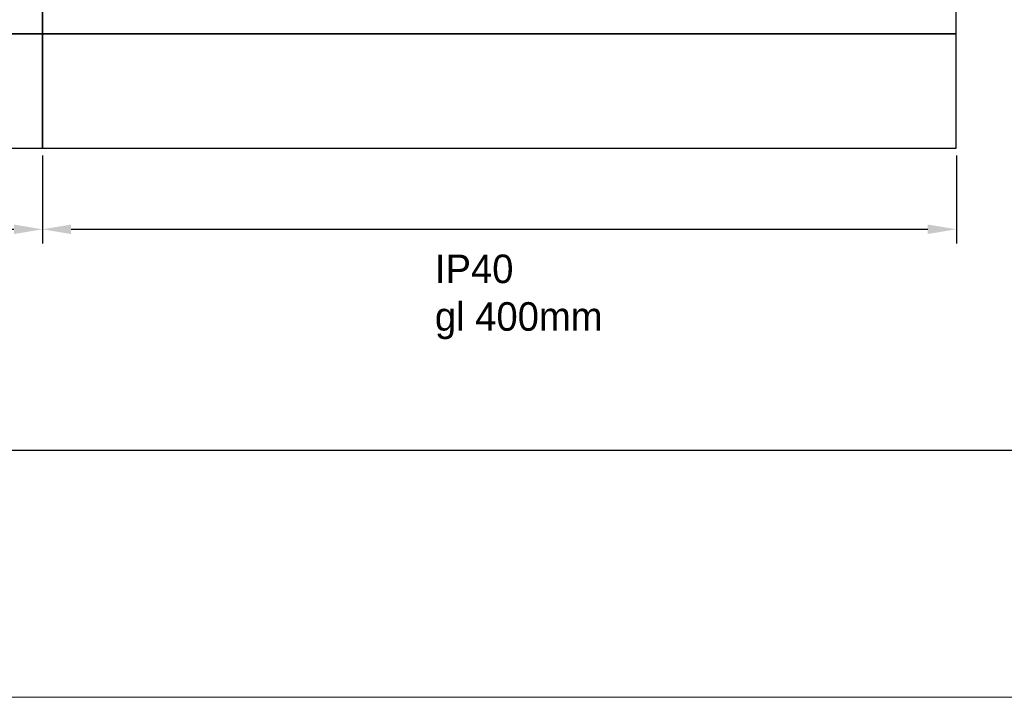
# Model space of a CAD drawing. Header units: centimetres. Extents: x -4250 to -484, y 169 to 6592.
# Tile 57 of 178: x -865 to -779, y 2423 to 2482. Entities that reach past the tile are written whole.
import ezdxf

# ---------------------------------------------------------------- set-up
doc = ezdxf.new("R2010")
doc.units = ezdxf.units.CM
doc.layers.add('1', color=7, linetype='Continuous')
doc.layers.add('RAMKA1', color=100, linetype='Continuous')
doc.layers.add('Ramka zew.', color=9, linetype='Continuous', lineweight=20, plot=False)
doc.dimstyles.new('ISO-25', dxfattribs={"dimtxt": 2.5, "dimasz": 2.5, "dimexe": 1.25, "dimexo": 0.625, "dimtad": 1, "dimdsep": 46, "dimtxsty": 'Standard', "dimcen": 2.5, "dimadec": 0, "dimazin": 0, "dimtfac": 1, "dimtmove": 0, "dimatfit": 3, "dimfxl": 0, "dimarcsym": 0})

# ---------------------------------------------------------------- blocks, each defined once
blk = doc.blocks.new('114627_1145433629')
blk.add_lwpolyline([(0, 0), (0, -10), (80, -10), (80, 0)], close=True)
at = {"flags": 1}
for tag, p in [('BD', (84.047, 0.272)), ('NK', (84.047, -1.72)), ('TYP', (84.047, -3.32)), ('PO', (84.047, -4.858))]:
    blk.add_attdef(tag, p, '', height=1, dxfattribs=at)
blk = doc.blocks.new('*D75')
at = {"layer": '1', "color": 0, "lineweight": -2, "transparency": 16777216}
for p, q in [((-943.466, 2470.052), (-943.466, 2462.333)), ((-863.466, 2470.052), (-863.466, 2462.333)), ((-940.966, 2463.583), (-865.966, 2463.583))]:
    blk.add_line(p, q, dxfattribs=at)
at = {"layer": '1', "color": 0, "transparency": 16777216}
for points in [[(-940.966, 2464), (-940.966, 2463.167), (-943.466, 2463.583)], [(-865.966, 2463.167), (-865.966, 2464), (-863.466, 2463.583)]]:
    blk.add_solid(points, dxfattribs=at)
at = {"layer": 'Defpoints', "color": 0, "transparency": 16777216}
for p in [(-943.466, 2470.677), (-863.466, 2470.677), (-863.466, 2463.583)]:
    blk.add_point(p, dxfattribs=at)
blk = doc.blocks.new('*D79')
at = {"layer": '1', "color": 0, "lineweight": -2, "transparency": 16777216}
for p, q in [((-863.466, 2470.052), (-863.466, 2462.333)), ((-783.466, 2470.052), (-783.466, 2462.333)), ((-860.966, 2463.583), (-785.966, 2463.583))]:
    blk.add_line(p, q, dxfattribs=at)
at = {"layer": '1', "color": 0, "transparency": 16777216}
for points in [[(-860.966, 2464), (-860.966, 2463.167), (-863.466, 2463.583)], [(-785.966, 2463.167), (-785.966, 2464), (-783.466, 2463.583)]]:
    blk.add_solid(points, dxfattribs=at)
at = {"layer": 'Defpoints', "color": 0, "transparency": 16777216}
for p in [(-863.466, 2470.677), (-783.466, 2470.677), (-783.466, 2463.583)]:
    blk.add_point(p, dxfattribs=at)
blk = doc.blocks.new('A$C6101')
at = {"layer": 'RAMKA1'}
blk.add_line((390.326, 0.378), (0.32, 0.378), dxfattribs=at)

msp = doc.modelspace()

# ---------------------------------------------------------------- linework, layer by layer
at = {"color": 3}
for points in [[(-943.4664, 2680.6773), (-943.4664, 2480.6773), (-863.4664, 2480.6773), (-863.4664, 2680.6773)], [(-863.4664, 2680.6773), (-863.4664, 2480.6773), (-783.4664, 2480.6773), (-783.4664, 2680.6773)]]:
    msp.add_lwpolyline(points, close=True, dxfattribs=at)
at = {"layer": 'Ramka zew.'}
msp.add_lwpolyline([(-1006.517, 2422.6237), (-586.517, 2422.6237), (-586.517, 2719.6237), (-1006.517, 2719.6237)], close=True, dxfattribs=at)

# ---------------------------------------------------------------- block references
at = {"layer": '1', "color": 1}
msp.add_blockref('A$C6101', (-984.0254, 2443.8366), dxfattribs=at)
at = {"layer": '1'}
for p in [(-943.4664, 2480.6773), (-863.4664, 2480.6773)]:
    msp.add_blockref('114627_1145433629', p, dxfattribs=at)

# ---------------------------------------------------------------- texts
at = {"insert": (-829.116, 2461.3714), "char_height": 2.5, "width": 37.827904, "attachment_point": 1}
msp.add_mtext('\\C7;IP40\\Pgl 400mm', dxfattribs=at)

# ---------------------------------------------------------------- dimensions: what is measured, and where the dimension line sits
at = {"layer": '1'}
for base, p1, p2, picture, middle in [((-863.4664, 2463.5833), (-943.4664, 2470.6773), (-863.4664, 2470.6773), '*D75', (-903.4664, 2465.4583)), ((-783.4664, 2463.5833), (-863.4664, 2470.6773), (-783.4664, 2470.6773), '*D79', (-823.4664, 2465.4583))]:
    dim = msp.add_linear_dim(base=base, p1=p1, p2=p2, dimstyle='ISO-25', dxfattribs=at)
    dim.commit()
    dim.dimension.update_dxf_attribs({"geometry": picture, "text_midpoint": middle})

doc.saveas('drawing.dxf')
